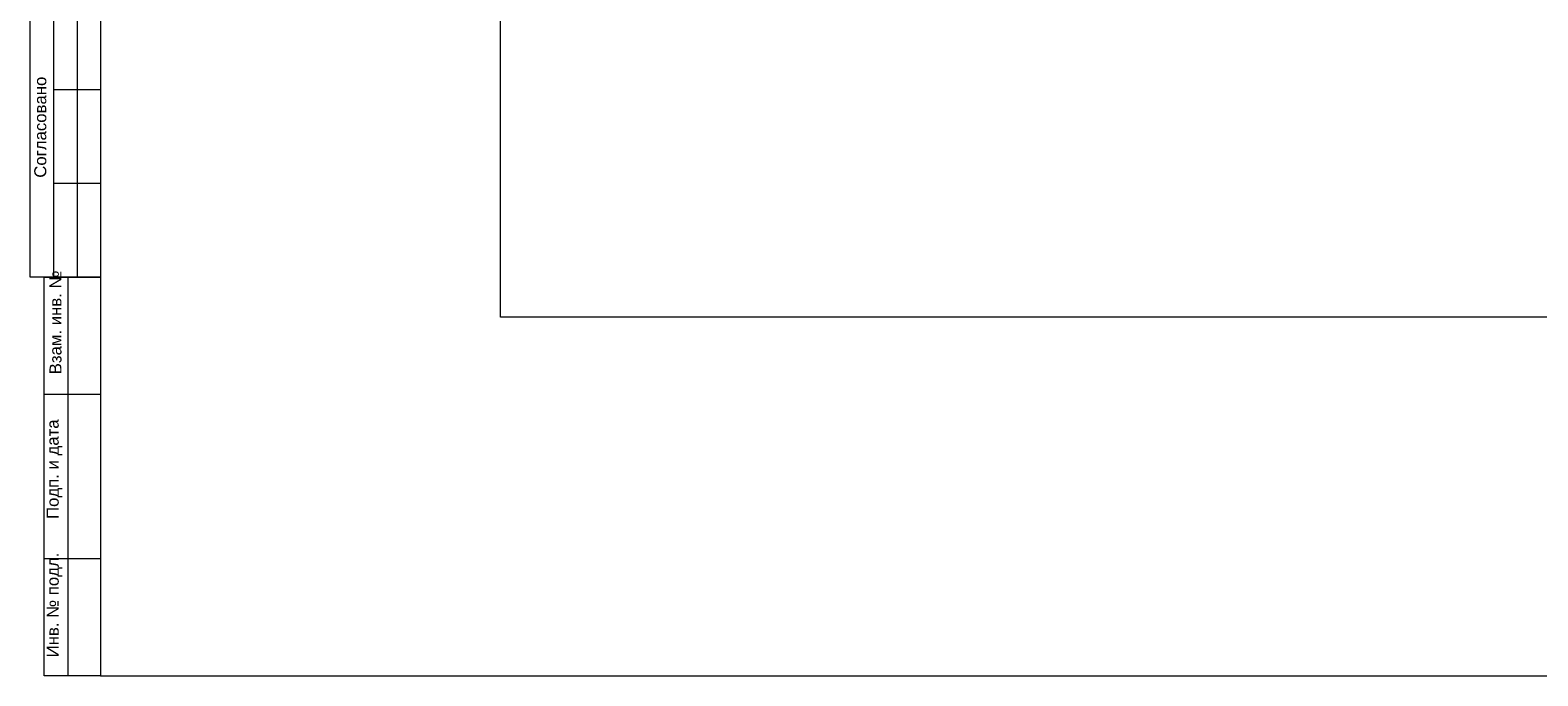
# Model space of a CAD drawing. Header units: millimetres. Extents: x 352 to 350573, y -22 to 37733.
# Tile 178 of 214: x 125541 to 146877, y 347 to 9491. Entities that reach past the tile are written whole.
import ezdxf

# ---------------------------------------------------------------- set-up
doc = ezdxf.new("R2010")
doc.units = ezdxf.units.MM
doc.layers.add('PDF _PDF_Geometry', color=7, linetype='Continuous')
doc.layers.add('PDF _Текст', color=7, linetype='Continuous')
doc.layers.add('PDF$_83$new_ifc_RVT-1-В_Этаж$03_Сводный$A-ROOF', color=7, linetype='Continuous', true_color=0xdddd6e)
doc.styles.add('PDF ArialMT', font='arial.ttf')

msp = doc.modelspace()

# ---------------------------------------------------------------- linework, layer by layer
at = {"layer": 'PDF _PDF_Geometry', "lineweight": 0}
for points in [[(126538, 347), (164342, 347), (164342, 27587), (126538, 27587), (126538, 347), (125740, 347), (125740, 5995), (126538, 5995), (125541, 5995), (125541, 10313), (126538, 10313)], [(125874, 10313), (125874, 5995)], [(126206, 10313), (126206, 5995)], [(125874, 8652), (126538, 8652)], [(125874, 7323), (126538, 7323)], [(126073, 5995), (126073, 347)], [(125740, 4334), (126538, 4334)], [(125740, 2008), (126538, 2008)]]:
    msp.add_lwpolyline(points, dxfattribs=at)
at = {"layer": 'PDF$_83$new_ifc_RVT-1-В_Этаж$03_Сводный$A-ROOF', "color": 254, "lineweight": 0, "true_color": 0xdcdcdc}
msp.add_lwpolyline([(157354, 10035), (157354, 5428), (132197, 5428), (132197, 10035)], dxfattribs=at)

# ---------------------------------------------------------------- texts
at = {"layer": 'PDF _Текст', "char_height": 169.76, "attachment_point": 4, "rotation": 90, "style": 'PDF ArialMT'}
for s, insert in [('Согласовано', (125686, 7401)), ('Взам. инв. №', (125901, 4618)), ('Подп. и дата', (125885, 2569)), ('Инв. № подл.', (125885, 610))]:
    msp.add_mtext(s, dxfattribs=dict(at, insert=insert))

doc.saveas('drawing.dxf')
